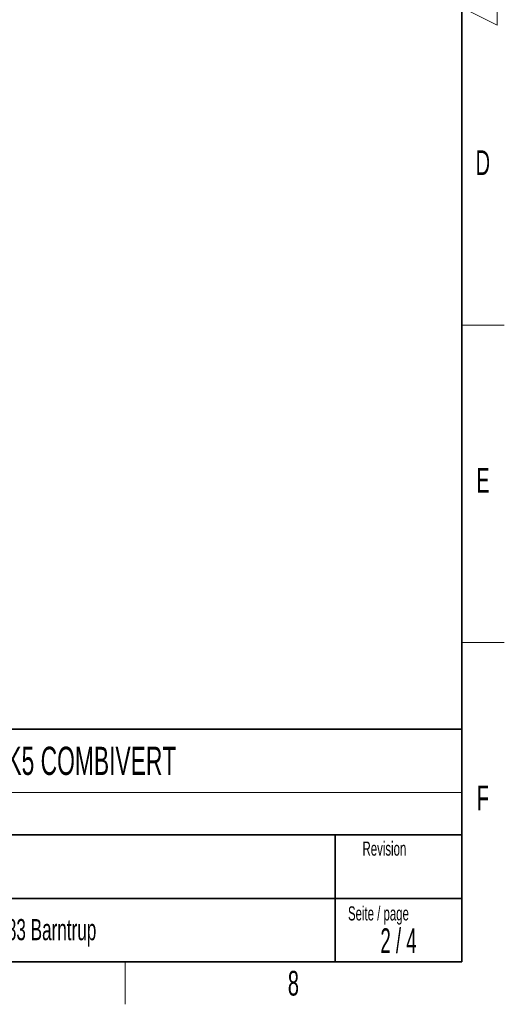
# Paper-space layout 'Blatt2' of a CAD drawing. Header units: millimetres. Extents: x 5 to 418, y 2 to 292.
# Tile 49 of 55: x 345 to 414, y 6 to 146. Entities that reach past the tile are written whole.
import ezdxf

# ---------------------------------------------------------------- set-up
doc = ezdxf.new("R2010")
doc.units = ezdxf.units.MM
doc.layers.add('SLD-0', color=7, linetype='Continuous')
doc.styles.add('SLDTEXTSTYLE1', font='TXT', dxfattribs={"width": 0.605})
doc.styles.add('SLDTEXTSTYLE2', font='TXT', dxfattribs={"width": 0.563})

psp = doc.layouts.new('Blatt2')

# ---------------------------------------------------------------- linework, layer by layer
at = {"layer": 'SLD-0', "lineweight": 35}
for p, q in [((408, 12), (408, 282.5)), ((318, 45), (408, 45)), ((408, 45), (408, 12)), ((408, 30), (318, 30)), ((390, 12), (390, 30)), ((318, 21), (390, 21)), ((390, 21), (408, 21)), ((26, 12), (408, 12))]:
    psp.add_line(p, q, dxfattribs=at)
at = {"layer": 'SLD-0', "color": 7, "linetype": 'Continuous', "lineweight": 18}
for p, q in [((413, 144.75), (413, 149.75)), ((408, 147.25), (413, 144.75)), ((318, 36), (408, 36))]:
    psp.add_line(p, q, dxfattribs=at)
at = {"layer": 'SLD-0', "lineweight": 18}
for p, q in [((408, 102.25), (414, 102.25)), ((408, 57.25), (414, 57.25)), ((360.25, 6), (360.25, 12))]:
    psp.add_line(p, q, dxfattribs=at)
at = {"layer": 'SLD-0', "color": 7, "linetype": 'Continuous', "lineweight": 35}
psp.add_line((408, 12), (318, 12), dxfattribs=at)

# ---------------------------------------------------------------- texts
at = {"layer": 'SLD-0'}
for s, insert, char_height, attachment_point, style in [('D', (410.96, 127), 3.5, 2, 'SLDTEXTSTYLE1'), ('E', (410.98, 82), 3.5, 2, 'SLDTEXTSTYLE1'), ('F6-6 TK5 COMBIVERT', (333.88, 42.5), 4, 1, 'SLDTEXTSTYLE1'), ('F', (410.95, 37), 3.5, 2, 'SLDTEXTSTYLE1'), ('Revision', (393.9, 29.06), 2, 1, 'SLDTEXTSTYLE1'), ('Seite / page', (391.84, 19.88), 2, 1, 'SLDTEXTSTYLE1'), ('D - 32683 Barntrup', (335.52, 18.08), 3, 1, 'SLDTEXTSTYLE1'), ('2 / 4', (399, 16.77), 3.5, 2, 'SLDTEXTSTYLE2'), ('8', (384.1, 10.74), 3.5, 2, 'SLDTEXTSTYLE1')]:
    psp.add_mtext(s, dxfattribs=dict(at, insert=insert, char_height=char_height, attachment_point=attachment_point, style=style))

doc.saveas('drawing.dxf')
